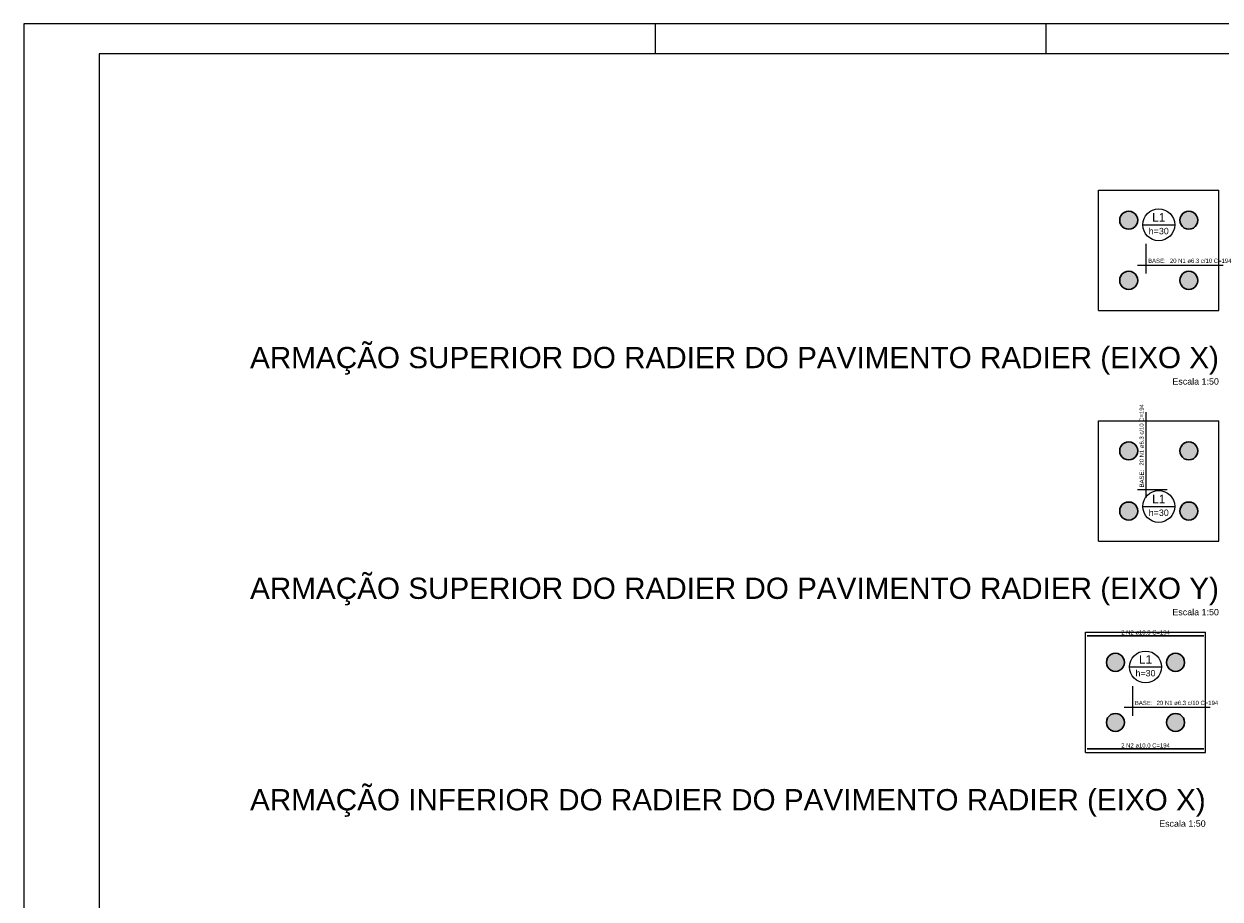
# Model space of a CAD drawing. Header units: millimetres. Extents: x 641 to 725, y -126 to -3.
# Tile 2 of 14: x 641 to 681, y -96 to -67. Entities that reach past the tile are written whole.
import ezdxf

# ---------------------------------------------------------------- set-up
doc = ezdxf.new("R2010")
doc.units = ezdxf.units.MM
doc.header["$MEASUREMENT"] = 0
for name, color, linetype, lineweight in [('Descrição da armadura', 7, 'Continuous', 5), ('DT-Armadura positiva', 8, 'Continuous', 30), ('DT-Hachura pilar em laje', 252, 'Continuous', 5), ('DT-Textos', 7, 'Continuous', 5), ('DT-Título', 74, 'Continuous', 20), ('FO-Pilares', 4, 'Continuous', 30), ('FO-Vigas', 1, 'Continuous', 20), ('PRANCHA 01', 7, 'Continuous', 20)]:
    doc.layers.add(name, color=color, linetype=linetype, lineweight=lineweight)
doc.styles.add('Arial', font='arial.ttf')

msp = doc.modelspace()

# ---------------------------------------------------------------- hatches: boundary and pattern name
at = {"layer": 'DT-Hachura pilar em laje', "linetype": 'Continuous'}
for points in [[(678.3657, -73.3894), (678.3554, -73.3118), (678.3255, -73.2394), (678.2778, -73.1773), (678.2157, -73.1296), (678.1433, -73.0997), (678.0657, -73.0894), (677.988, -73.0997), (677.9157, -73.1296), (677.8535, -73.1773), (677.8059, -73.2394), (677.7759, -73.3118), (677.7657, -73.3894), (677.7759, -73.4671), (677.8059, -73.5394), (677.8535, -73.6016), (677.9157, -73.6492), (677.988, -73.6792), (678.0657, -73.6894), (678.1433, -73.6792), (678.2157, -73.6492), (678.2778, -73.6016), (678.3255, -73.5394), (678.3554, -73.4671)], [(680.3657, -73.3894), (680.3554, -73.3118), (680.3255, -73.2394), (680.2778, -73.1773), (680.2157, -73.1296), (680.1433, -73.0997), (680.0657, -73.0894), (679.988, -73.0997), (679.9157, -73.1296), (679.8535, -73.1773), (679.8059, -73.2394), (679.7759, -73.3118), (679.7657, -73.3894), (679.7759, -73.4671), (679.8059, -73.5394), (679.8535, -73.6016), (679.9157, -73.6492), (679.988, -73.6792), (680.0657, -73.6894), (680.1433, -73.6792), (680.2157, -73.6492), (680.2778, -73.6016), (680.3255, -73.5394), (680.3554, -73.4671)], [(678.3657, -75.3894), (678.3554, -75.3118), (678.3255, -75.2394), (678.2778, -75.1773), (678.2157, -75.1296), (678.1433, -75.0997), (678.0657, -75.0894), (677.988, -75.0997), (677.9157, -75.1296), (677.8535, -75.1773), (677.8059, -75.2394), (677.7759, -75.3118), (677.7657, -75.3894), (677.7759, -75.4671), (677.8059, -75.5394), (677.8535, -75.6016), (677.9157, -75.6492), (677.988, -75.6792), (678.0657, -75.6894), (678.1433, -75.6792), (678.2157, -75.6492), (678.2778, -75.6016), (678.3255, -75.5394), (678.3554, -75.4671)], [(680.3657, -75.3894), (680.3554, -75.3118), (680.3255, -75.2394), (680.2778, -75.1773), (680.2157, -75.1296), (680.1433, -75.0997), (680.0657, -75.0894), (679.988, -75.0997), (679.9157, -75.1296), (679.8535, -75.1773), (679.8059, -75.2394), (679.7759, -75.3118), (679.7657, -75.3894), (679.7759, -75.4671), (679.8059, -75.5394), (679.8535, -75.6016), (679.9157, -75.6492), (679.988, -75.6792), (680.0657, -75.6894), (680.1433, -75.6792), (680.2157, -75.6492), (680.2778, -75.6016), (680.3255, -75.5394), (680.3554, -75.4671)], [(678.3657, -81.0619), (678.3554, -80.9843), (678.3255, -80.9119), (678.2778, -80.8498), (678.2157, -80.8021), (678.1433, -80.7721), (678.0657, -80.7619), (677.988, -80.7721), (677.9157, -80.8021), (677.8535, -80.8498), (677.8059, -80.9119), (677.7759, -80.9843), (677.7657, -81.0619), (677.7759, -81.1396), (677.8059, -81.2119), (677.8535, -81.274), (677.9157, -81.3217), (677.988, -81.3517), (678.0657, -81.3619), (678.1433, -81.3517), (678.2157, -81.3217), (678.2778, -81.274), (678.3255, -81.2119), (678.3554, -81.1396)], [(680.3657, -81.0619), (680.3554, -80.9843), (680.3255, -80.9119), (680.2778, -80.8498), (680.2157, -80.8021), (680.1433, -80.7721), (680.0657, -80.7619), (679.988, -80.7721), (679.9157, -80.8021), (679.8535, -80.8498), (679.8059, -80.9119), (679.7759, -80.9843), (679.7657, -81.0619), (679.7759, -81.1396), (679.8059, -81.2119), (679.8535, -81.274), (679.9157, -81.3217), (679.988, -81.3517), (680.0657, -81.3619), (680.1433, -81.3517), (680.2157, -81.3217), (680.2778, -81.274), (680.3255, -81.2119), (680.3554, -81.1396)], [(678.3657, -83.0619), (678.3554, -82.9843), (678.3255, -82.9119), (678.2778, -82.8498), (678.2157, -82.8021), (678.1433, -82.7721), (678.0657, -82.7619), (677.988, -82.7721), (677.9157, -82.8021), (677.8535, -82.8498), (677.8059, -82.9119), (677.7759, -82.9843), (677.7657, -83.0619), (677.7759, -83.1396), (677.8059, -83.2119), (677.8535, -83.274), (677.9157, -83.3217), (677.988, -83.3517), (678.0657, -83.3619), (678.1433, -83.3517), (678.2157, -83.3217), (678.2778, -83.274), (678.3255, -83.2119), (678.3554, -83.1396)], [(680.3657, -83.0619), (680.3554, -82.9843), (680.3255, -82.9119), (680.2778, -82.8498), (680.2157, -82.8021), (680.1433, -82.7721), (680.0657, -82.7619), (679.988, -82.7721), (679.9157, -82.8021), (679.8535, -82.8498), (679.8059, -82.9119), (679.7759, -82.9843), (679.7657, -83.0619), (679.7759, -83.1396), (679.8059, -83.2119), (679.8535, -83.274), (679.9157, -83.3217), (679.988, -83.3517), (680.0657, -83.3619), (680.1433, -83.3517), (680.2157, -83.3217), (680.2778, -83.274), (680.3255, -83.2119), (680.3554, -83.1396)], [(677.9253, -88.094), (677.9151, -88.0163), (677.8851, -87.944), (677.8375, -87.8819), (677.7753, -87.8342), (677.703, -87.8042), (677.6253, -87.794), (677.5477, -87.8042), (677.4753, -87.8342), (677.4132, -87.8819), (677.3655, -87.944), (677.3356, -88.0163), (677.3253, -88.094), (677.3356, -88.1716), (677.3655, -88.244), (677.4132, -88.3061), (677.4753, -88.3538), (677.5477, -88.3838), (677.6253, -88.394), (677.703, -88.3838), (677.7753, -88.3538), (677.8375, -88.3061), (677.8851, -88.244), (677.9151, -88.1716)], [(679.9253, -88.094), (679.9151, -88.0163), (679.8851, -87.944), (679.8375, -87.8819), (679.7753, -87.8342), (679.703, -87.8042), (679.6253, -87.794), (679.5477, -87.8042), (679.4753, -87.8342), (679.4132, -87.8819), (679.3655, -87.944), (679.3356, -88.0163), (679.3253, -88.094), (679.3356, -88.1716), (679.3655, -88.244), (679.4132, -88.3061), (679.4753, -88.3538), (679.5477, -88.3838), (679.6253, -88.394), (679.703, -88.3838), (679.7753, -88.3538), (679.8375, -88.3061), (679.8851, -88.244), (679.9151, -88.1716)], [(677.9253, -90.094), (677.9151, -90.0163), (677.8851, -89.944), (677.8375, -89.8819), (677.7753, -89.8342), (677.703, -89.8042), (677.6253, -89.794), (677.5477, -89.8042), (677.4753, -89.8342), (677.4132, -89.8819), (677.3655, -89.944), (677.3356, -90.0163), (677.3253, -90.094), (677.3356, -90.1716), (677.3655, -90.244), (677.4132, -90.3061), (677.4753, -90.3538), (677.5477, -90.3838), (677.6253, -90.394), (677.703, -90.3838), (677.7753, -90.3538), (677.8375, -90.3061), (677.8851, -90.244), (677.9151, -90.1716)], [(679.9253, -90.094), (679.9151, -90.0163), (679.8851, -89.944), (679.8375, -89.8819), (679.7753, -89.8342), (679.703, -89.8042), (679.6253, -89.794), (679.5477, -89.8042), (679.4753, -89.8342), (679.4132, -89.8819), (679.3655, -89.944), (679.3356, -90.0163), (679.3253, -90.094), (679.3356, -90.1716), (679.3655, -90.244), (679.4132, -90.3061), (679.4753, -90.3538), (679.5477, -90.3838), (679.6253, -90.394), (679.703, -90.3838), (679.7753, -90.3538), (679.8375, -90.3061), (679.8851, -90.244), (679.9151, -90.1716)]]:
    msp.add_hatch(color=256, dxfattribs=at).paths.add_polyline_path(points)

# ---------------------------------------------------------------- linework, layer by layer
at = {"layer": 'DT-Armadura positiva'}
for p, q in [((676.6853, -87.214), (680.5653, -87.214)), ((676.6853, -90.974), (680.5653, -90.974))]:
    msp.add_line(p, q, dxfattribs=at)
at = {"layer": 'DT-Textos'}
for p, q in [((678.5362, -73.5422), (679.5952, -73.5422)), ((678.6421, -75.166), (678.6421, -74.1776)), ((678.3597, -74.8836), (681.2127, -74.8836)), ((678.6421, -82.6267), (678.6421, -79.7737)), ((678.3597, -82.3443), (679.3481, -82.3443)), ((678.5362, -82.9091), (679.5952, -82.9091)), ((678.0958, -88.2468), (679.1548, -88.2468)), ((678.2017, -89.8706), (678.2017, -88.8822)), ((677.9193, -89.5882), (680.7724, -89.5882))]:
    msp.add_line(p, q, dxfattribs=at)
for centre in [(679.0657, -73.5422), (679.0657, -82.9091), (678.6253, -88.2468)]:
    msp.add_circle(centre, 0.5295, dxfattribs=at)
at = {"layer": 'FO-Pilares'}
for points in [[(678.3657, -73.3894), (678.3554, -73.3118), (678.3255, -73.2394), (678.2778, -73.1773), (678.2157, -73.1296), (678.1433, -73.0997), (678.0657, -73.0894), (677.988, -73.0997), (677.9157, -73.1296), (677.8535, -73.1773), (677.8059, -73.2394), (677.7759, -73.3118), (677.7657, -73.3894), (677.7759, -73.4671), (677.8059, -73.5394), (677.8535, -73.6016), (677.9157, -73.6492), (677.988, -73.6792), (678.0657, -73.6894), (678.1433, -73.6792), (678.2157, -73.6492), (678.2778, -73.6016), (678.3255, -73.5394), (678.3554, -73.4671), (678.3657, -73.3894)], [(680.3657, -73.3894), (680.3554, -73.3118), (680.3255, -73.2394), (680.2778, -73.1773), (680.2157, -73.1296), (680.1433, -73.0997), (680.0657, -73.0894), (679.988, -73.0997), (679.9157, -73.1296), (679.8535, -73.1773), (679.8059, -73.2394), (679.7759, -73.3118), (679.7657, -73.3894), (679.7759, -73.4671), (679.8059, -73.5394), (679.8535, -73.6016), (679.9157, -73.6492), (679.988, -73.6792), (680.0657, -73.6894), (680.1433, -73.6792), (680.2157, -73.6492), (680.2778, -73.6016), (680.3255, -73.5394), (680.3554, -73.4671), (680.3657, -73.3894)], [(678.3657, -75.3894), (678.3554, -75.3118), (678.3255, -75.2394), (678.2778, -75.1773), (678.2157, -75.1296), (678.1433, -75.0997), (678.0657, -75.0894), (677.988, -75.0997), (677.9157, -75.1296), (677.8535, -75.1773), (677.8059, -75.2394), (677.7759, -75.3118), (677.7657, -75.3894), (677.7759, -75.4671), (677.8059, -75.5394), (677.8535, -75.6016), (677.9157, -75.6492), (677.988, -75.6792), (678.0657, -75.6894), (678.1433, -75.6792), (678.2157, -75.6492), (678.2778, -75.6016), (678.3255, -75.5394), (678.3554, -75.4671), (678.3657, -75.3894)], [(680.3657, -75.3894), (680.3554, -75.3118), (680.3255, -75.2394), (680.2778, -75.1773), (680.2157, -75.1296), (680.1433, -75.0997), (680.0657, -75.0894), (679.988, -75.0997), (679.9157, -75.1296), (679.8535, -75.1773), (679.8059, -75.2394), (679.7759, -75.3118), (679.7657, -75.3894), (679.7759, -75.4671), (679.8059, -75.5394), (679.8535, -75.6016), (679.9157, -75.6492), (679.988, -75.6792), (680.0657, -75.6894), (680.1433, -75.6792), (680.2157, -75.6492), (680.2778, -75.6016), (680.3255, -75.5394), (680.3554, -75.4671), (680.3657, -75.3894)], [(678.3657, -81.0619), (678.3554, -80.9843), (678.3255, -80.9119), (678.2778, -80.8498), (678.2157, -80.8021), (678.1433, -80.7721), (678.0657, -80.7619), (677.988, -80.7721), (677.9157, -80.8021), (677.8535, -80.8498), (677.8059, -80.9119), (677.7759, -80.9843), (677.7657, -81.0619), (677.7759, -81.1396), (677.8059, -81.2119), (677.8535, -81.274), (677.9157, -81.3217), (677.988, -81.3517), (678.0657, -81.3619), (678.1433, -81.3517), (678.2157, -81.3217), (678.2778, -81.274), (678.3255, -81.2119), (678.3554, -81.1396), (678.3657, -81.0619)], [(680.3657, -81.0619), (680.3554, -80.9843), (680.3255, -80.9119), (680.2778, -80.8498), (680.2157, -80.8021), (680.1433, -80.7721), (680.0657, -80.7619), (679.988, -80.7721), (679.9157, -80.8021), (679.8535, -80.8498), (679.8059, -80.9119), (679.7759, -80.9843), (679.7657, -81.0619), (679.7759, -81.1396), (679.8059, -81.2119), (679.8535, -81.274), (679.9157, -81.3217), (679.988, -81.3517), (680.0657, -81.3619), (680.1433, -81.3517), (680.2157, -81.3217), (680.2778, -81.274), (680.3255, -81.2119), (680.3554, -81.1396), (680.3657, -81.0619)], [(678.3657, -83.0619), (678.3554, -82.9843), (678.3255, -82.9119), (678.2778, -82.8498), (678.2157, -82.8021), (678.1433, -82.7721), (678.0657, -82.7619), (677.988, -82.7721), (677.9157, -82.8021), (677.8535, -82.8498), (677.8059, -82.9119), (677.7759, -82.9843), (677.7657, -83.0619), (677.7759, -83.1396), (677.8059, -83.2119), (677.8535, -83.274), (677.9157, -83.3217), (677.988, -83.3517), (678.0657, -83.3619), (678.1433, -83.3517), (678.2157, -83.3217), (678.2778, -83.274), (678.3255, -83.2119), (678.3554, -83.1396), (678.3657, -83.0619)], [(680.3657, -83.0619), (680.3554, -82.9843), (680.3255, -82.9119), (680.2778, -82.8498), (680.2157, -82.8021), (680.1433, -82.7721), (680.0657, -82.7619), (679.988, -82.7721), (679.9157, -82.8021), (679.8535, -82.8498), (679.8059, -82.9119), (679.7759, -82.9843), (679.7657, -83.0619), (679.7759, -83.1396), (679.8059, -83.2119), (679.8535, -83.274), (679.9157, -83.3217), (679.988, -83.3517), (680.0657, -83.3619), (680.1433, -83.3517), (680.2157, -83.3217), (680.2778, -83.274), (680.3255, -83.2119), (680.3554, -83.1396), (680.3657, -83.0619)], [(677.9253, -88.094), (677.9151, -88.0163), (677.8851, -87.944), (677.8375, -87.8819), (677.7753, -87.8342), (677.703, -87.8042), (677.6253, -87.794), (677.5477, -87.8042), (677.4753, -87.8342), (677.4132, -87.8819), (677.3655, -87.944), (677.3356, -88.0163), (677.3253, -88.094), (677.3356, -88.1716), (677.3655, -88.244), (677.4132, -88.3061), (677.4753, -88.3538), (677.5477, -88.3838), (677.6253, -88.394), (677.703, -88.3838), (677.7753, -88.3538), (677.8375, -88.3061), (677.8851, -88.244), (677.9151, -88.1716), (677.9253, -88.094)], [(679.9253, -88.094), (679.9151, -88.0163), (679.8851, -87.944), (679.8375, -87.8819), (679.7753, -87.8342), (679.703, -87.8042), (679.6253, -87.794), (679.5477, -87.8042), (679.4753, -87.8342), (679.4132, -87.8819), (679.3655, -87.944), (679.3356, -88.0163), (679.3253, -88.094), (679.3356, -88.1716), (679.3655, -88.244), (679.4132, -88.3061), (679.4753, -88.3538), (679.5477, -88.3838), (679.6253, -88.394), (679.703, -88.3838), (679.7753, -88.3538), (679.8375, -88.3061), (679.8851, -88.244), (679.9151, -88.1716), (679.9253, -88.094)], [(677.9253, -90.094), (677.9151, -90.0163), (677.8851, -89.944), (677.8375, -89.8819), (677.7753, -89.8342), (677.703, -89.8042), (677.6253, -89.794), (677.5477, -89.8042), (677.4753, -89.8342), (677.4132, -89.8819), (677.3655, -89.944), (677.3356, -90.0163), (677.3253, -90.094), (677.3356, -90.1716), (677.3655, -90.244), (677.4132, -90.3061), (677.4753, -90.3538), (677.5477, -90.3838), (677.6253, -90.394), (677.703, -90.3838), (677.7753, -90.3538), (677.8375, -90.3061), (677.8851, -90.244), (677.9151, -90.1716), (677.9253, -90.094)], [(679.9253, -90.094), (679.9151, -90.0163), (679.8851, -89.944), (679.8375, -89.8819), (679.7753, -89.8342), (679.703, -89.8042), (679.6253, -89.794), (679.5477, -89.8042), (679.4753, -89.8342), (679.4132, -89.8819), (679.3655, -89.944), (679.3356, -90.0163), (679.3253, -90.094), (679.3356, -90.1716), (679.3655, -90.244), (679.4132, -90.3061), (679.4753, -90.3538), (679.5477, -90.3838), (679.6253, -90.394), (679.703, -90.3838), (679.7753, -90.3538), (679.8375, -90.3061), (679.8851, -90.244), (679.9151, -90.1716), (679.9253, -90.094)]]:
    msp.add_lwpolyline(points, close=True, dxfattribs=at)
at = {"layer": 'FO-Vigas'}
for p, q in [((677.0657, -72.3894), (681.0657, -72.3894)), ((677.0657, -76.3894), (677.0657, -72.3894)), ((681.0657, -76.3894), (681.0657, -72.3894)), ((677.0657, -76.3894), (681.0657, -76.3894)), ((677.0657, -80.0619), (681.0657, -80.0619)), ((677.0657, -84.0619), (677.0657, -80.0619)), ((681.0657, -84.0619), (681.0657, -80.0619)), ((677.0657, -84.0619), (681.0657, -84.0619)), ((676.6253, -87.094), (680.6253, -87.094)), ((676.6253, -91.094), (676.6253, -87.094)), ((680.6253, -91.094), (680.6253, -87.094)), ((676.6253, -91.094), (680.6253, -91.094))]:
    msp.add_line(p, q, dxfattribs=at)
at = {"layer": 'PRANCHA 01'}
for points in [[(641.3267, -126.2615), (725.4267, -126.2615), (725.4267, -66.8615), (641.3267, -66.8615), (641.3267, -126.2615)], [(662.3267, -67.8615), (662.3267, -66.8615)], [(675.3267, -67.8615), (675.3267, -66.8615)]]:
    msp.add_lwpolyline(points, dxfattribs=at)
msp.add_lwpolyline([(643.8267, -125.2615), (724.4267, -125.2615), (724.4267, -67.8615), (643.8267, -67.8615)], close=True, dxfattribs=at)

# ---------------------------------------------------------------- texts
at = {"layer": 'Descrição da armadura', "linetype": 'Continuous', "char_height": 0.1412, "line_spacing_factor": 0.798, "style": 'Arial'}
for s, insert, width, attachment_point in [('20 N1 ø6.3 c/10 C=194', (679.4364, -74.813), 4.100605, 7), ('2 N2 ø10.0 C=194', (678.6253, -87.1741), 3.243133, 8), ('20 N1 ø6.3 c/10 C=194', (678.9961, -89.5176), 4.100605, 7), ('2 N2 ø10.0 C=194', (678.6253, -90.9341), 3.243133, 8)]:
    msp.add_mtext(s, dxfattribs=dict(at, insert=insert, width=width, attachment_point=attachment_point))
at = {"layer": 'Descrição da armadura', "linetype": 'Continuous', "insert": (678.5715, -81.55), "char_height": 0.1412, "width": 4.100605, "attachment_point": 7, "rotation": 90, "line_spacing_factor": 0.798, "style": 'Arial'}
msp.add_mtext('20 N1 ø6.3 c/10 C=194', dxfattribs=at)
at = {"layer": 'DT-Textos', "line_spacing_factor": 0.798, "style": 'Arial'}
for s, insert, char_height, width, attachment_point in [('L1', (679.0657, -73.4363), 0.2824, 0.8374, 8), ('h=30', (679.0657, -73.8599), 0.2118, 1.356603, 8), ('BASE:', (678.7127, -74.813), 0.1412, 1.330651, 7), ('L1', (679.0657, -82.8032), 0.2824, 0.8374, 8), ('h=30', (679.0657, -83.2268), 0.2118, 1.356603, 8), ('L1', (678.6253, -88.1409), 0.2824, 0.8374, 8), ('h=30', (678.6253, -88.5645), 0.2118, 1.356603, 8), ('BASE:', (678.2723, -89.5176), 0.1412, 1.330651, 7)]:
    msp.add_mtext(s, dxfattribs=dict(at, insert=insert, char_height=char_height, width=width, attachment_point=attachment_point))
at = {"layer": 'DT-Textos', "insert": (678.5715, -82.2737), "char_height": 0.1412, "width": 1.330651, "attachment_point": 7, "rotation": 90, "line_spacing_factor": 0.798, "style": 'Arial'}
msp.add_mtext('BASE:', dxfattribs=at)
at = {"layer": 'DT-Título', "attachment_point": 9, "line_spacing_factor": 0.798, "style": 'Arial'}
for s, insert, char_height, width in [('ARMAÇÃO SUPERIOR DO RADIER DO PAVIMENTO RADIER (EIXO X)', (681.0658, -78.5284), 0.706, 63.950489), ('Escala 1:50', (681.0657, -78.8604), 0.2118, 3.147273), ('ARMAÇÃO SUPERIOR DO RADIER DO PAVIMENTO RADIER (EIXO Y)', (681.0658, -86.2014), 0.706, 63.950489), ('Escala 1:50', (681.0657, -86.5329), 0.2118, 3.147273), ('ARMAÇÃO INFERIOR DO RADIER DO PAVIMENTO RADIER (EIXO X)', (680.6258, -93.2334), 0.706, 63.078828), ('Escala 1:50', (680.6253, -93.565), 0.2118, 3.147273)]:
    msp.add_mtext(s, dxfattribs=dict(at, insert=insert, char_height=char_height, width=width))

doc.saveas('drawing.dxf')
